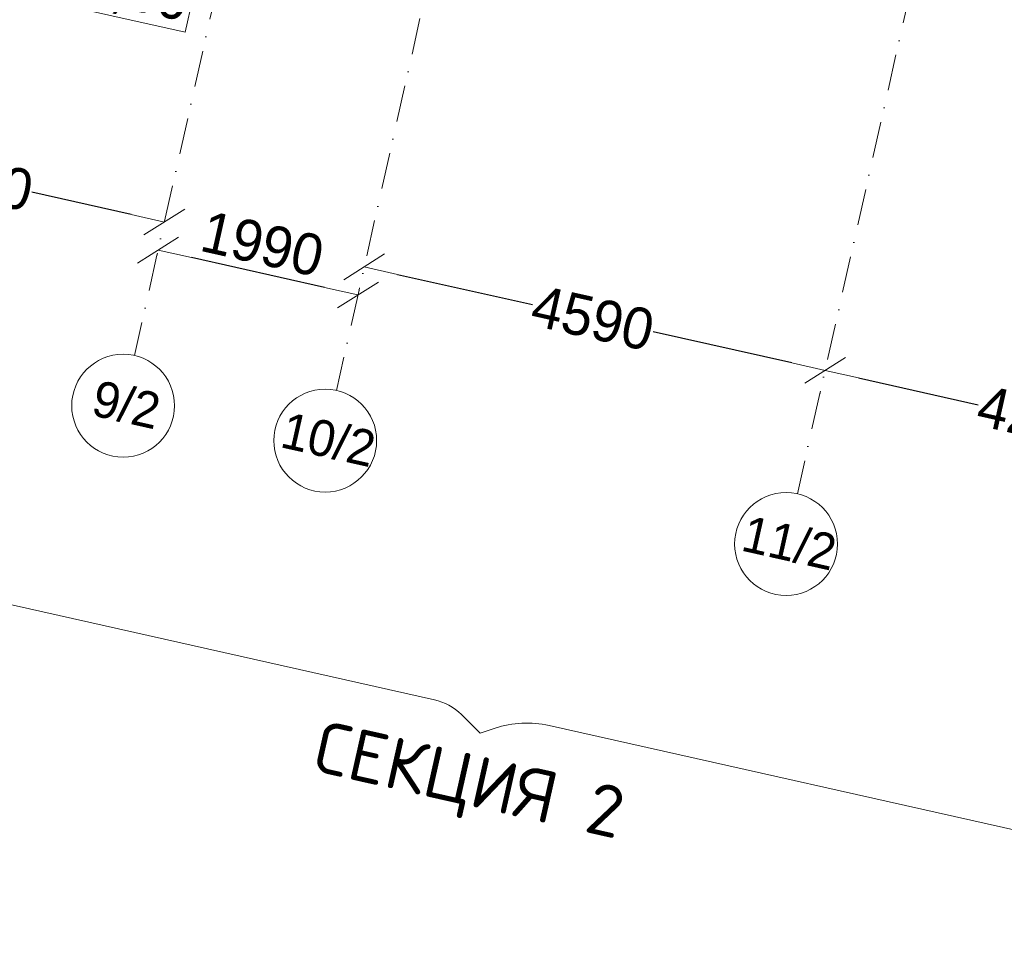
# Model space of a CAD drawing. Header units: millimetres. Extents: x -7145531 to -6681560, y 6117368 to 6219355.
# Tile 126 of 144: x -6931503 to -6921935, y 6117368 to 6126511. Entities that reach past the tile are written whole.
import ezdxf
from ezdxf.enums import TextEntityAlignment as Align

# ---------------------------------------------------------------- set-up
doc = ezdxf.new("R2010")
doc.units = ezdxf.units.MM
doc.header["$MEASUREMENT"] = 0
doc.linetypes.add('Штрихпунктирная', pattern=[670.277762, 352.777767, -176.388884, 0, -141.111112])
for name, color, linetype, lineweight in [('0_Ном._пера__1', 7, 'Continuous', 0), ('0_Ном._пера__120', 7, 'Continuous', 0), ('S - квартира_маркер.АР_Ном._пера__1', 7, 'Continuous', 0), ('АР-Чертеж-Оси_Осевые размеры.АР_Ном._пера__120', 7, 'Continuous', 0)]:
    doc.layers.add(name, color=color, linetype=linetype, lineweight=lineweight)
doc.layers.add('S - квартира_маркер.АР', color=7, linetype='Continuous')
doc.layers.add('АР-Чертеж-Оси_Осевые размеры.АР', color=7, linetype='Continuous')
doc.styles.add('РЎР“Р•РќР•Р\xa0Р\x98Р\xa0_РЎРўР\x98Р›Р¬_3', font='GOTHIC.TTF')
doc.styles.add('РЎР“Р•РќР•Р\xa0Р\x98Р\xa0_РЎРўР\x98Р›Р¬_5', font='GOTHICB.TTF')
doc.styles.add('РЎР“Р•РќР•Р\xa0Р\x98Р\xa0_РЎРўР\x98Р›Р¬_8', font='isocpeur.ttf')
doc.dimstyles.new('СГЕНЕРИР_СТИЛЬ__2', dxfattribs={"dimtxt": 400, "dimasz": 332.5, "dimexe": 0.18, "dimexo": 0.0625, "dimgap": 0, "dimtad": 1, "dimdec": 0, "dimzin": 0, "dimdsep": 46, "dimtxsty": 'РЎР“Р•РќР•Р\xa0Р\x98Р\xa0_РЎРўР\x98Р›Р¬_3', "dimblk": 'ARROWHEAD_6', "dimblk1": 'ARROWHEAD_6', "dimblk2": 'ARROWHEAD_6', "dimcen": 0.09, "dimse1": 1, "dimse2": 1, "dimclrd": 7, "dimclre": 7, "dimclrt": 7, "dimazin": 0, "dimtfac": 1, "dimtdec": 4, "dimtmove": 0, "dimatfit": 3, "dimfxl": 1, "dimtolj": 1, "dimtzin": 0, "dimarcsym": 0})
doc.dimstyles.new('СГЕНЕРИР_СТИЛЬ__5', dxfattribs={"dimtxt": 400, "dimasz": 332.5, "dimexe": 0.18, "dimexo": 0.0625, "dimgap": 0, "dimtad": 1, "dimdec": 0, "dimzin": 0, "dimdsep": 46, "dimtxsty": 'РЎР“Р•РќР•Р\xa0Р\x98Р\xa0_РЎРўР\x98Р›Р¬_3', "dimblk": 'ARROWHEAD_6', "dimblk1": 'ARROWHEAD_6', "dimblk2": 'ARROWHEAD_6', "dimcen": 0.09, "dimse1": 1, "dimse2": 1, "dimclrd": 7, "dimclre": 7, "dimclrt": 7, "dimazin": 0, "dimtfac": 1, "dimtdec": 4, "dimtmove": 2, "dimatfit": 3, "dimfxl": 1, "dimtolj": 1, "dimtzin": 0, "dimarcsym": 0})

# ---------------------------------------------------------------- blocks, each defined once
blk = doc.blocks.new('labelLabPP_FlatE34FrameRed3d[45]_8', base_point=(-7159955.9, 6128647))
at = {"layer": 'S - квартира_маркер.АР_Ном._пера__1', "color": 7, "linetype": 'Continuous', "lineweight": 0}
for p, q in [((-7159907.5, 6129227.4), (-7160319.7, 6127392)), ((-7159907.5, 6129227.4), (-7157231.7, 6128626.5)), ((-7158703.3, 6128957), (-7159115.5, 6127121.5)), ((-7157231.7, 6128626.5), (-7157644, 6126791)), ((-7160035.6, 6128292.2), (-7158987.5, 6128056.8)), ((-7158841.4, 6128342), (-7157369.9, 6128011.5)), ((-7158979.5, 6127727), (-7157508, 6127396.5)), ((-7160319.7, 6127392), (-7157644, 6126791))]:
    blk.add_line(p, q, dxfattribs=at)
at = {"layer": 'S - квартира_маркер.АР_Ном._пера__1', "color": 7, "lineweight": 0}
for tag, height, style, p in [('TS_FLATNUMBER', 560, 'РЎР“Р•РќР•Р\xa0Р\x98Р\xa0_РЎРўР\x98Р›Р¬_5', (-7158873.5, 6128452.9)), ('TS_POSTFIXNUMROOMS', 560, 'РЎР“Р•РќР•Р\xa0Р\x98Р\xa0_РЎРўР\x98Р›Р¬_5', (-7159048.8, 6127665.2)), ('TS_LIVING_ROOM_AREA', 400, 'РЎР“Р•РќР•Р\xa0Р\x98Р\xa0_РЎРўР\x98Р›Р¬_3', (-7157333.3, 6128331.8)), ('TS_WITHOUTBALK', 400, 'РЎР“Р•РќР•Р\xa0Р\x98Р\xa0_РЎРўР\x98Р›Р¬_3', (-7157472.1, 6127713.9)), ('TS_ALLSQUARE', 400, 'РЎР“Р•РќР•Р\xa0Р\x98Р\xa0_РЎРўР\x98Р›Р¬_3', (-7157612.4, 6127089.5))]:
    blk.add_attdef(tag, text='', height=height, rotation=347.34174, dxfattribs=dict(at, style=style)).set_placement(p, align=Align.MIDDLE_RIGHT)
blk = doc.blocks.new('Стандартный Маркер Сетки[62]_8', base_point=(-7146699.2, 6144553.5))
at = {"layer": 'АР-Чертеж-Оси_Осевые размеры.АР_Ном._пера__120', "color": 7, "linetype": 'Штрихпунктирная', "lineweight": 0}
for p, q in [((-7146918.4, 6143577.8), (-7151477, 6123280.7)), ((-7151477, 6123280.7), (-7151696.1, 6122305))]:
    blk.add_line(p, q, dxfattribs=at)
at = {"layer": 'АР-Чертеж-Оси_Осевые размеры.АР_Ном._пера__120', "color": 7, "linetype": 'Continuous', "lineweight": 0}
blk.add_circle((-7151805.7, 6121817.1), 500, dxfattribs=at)
at = {"layer": 'АР-Чертеж-Оси_Осевые размеры.АР_Ном._пера__120', "color": 7, "linetype": 'Штрихпунктирная', "lineweight": 0}
blk.add_point((-7151477, 6123280.7), dxfattribs=at)
blk.add_point((-7151477, 6123280.7), dxfattribs=at)
at = {"layer": 'АР-Чертеж-Оси_Осевые размеры.АР_Ном._пера__120', "color": 7, "lineweight": 0, "style": 'РЎР“Р•РќР•Р\xa0Р\x98Р\xa0_РЎРўР\x98Р›Р¬_3'}
blk.add_attdef('AC_MarkerText_1', text='', height=350, rotation=347.34172, dxfattribs=at).set_placement((-7151735.8, 6121998.2), align=Align.TOP_CENTER)
blk = doc.blocks.new('Стандартный Маркер Сетки[78]_8', base_point=(-7153141.2, 6145897.9))
at = {"layer": 'АР-Чертеж-Оси_Осевые размеры.АР_Ном._пера__120', "color": 7, "linetype": 'Штрихпунктирная', "lineweight": 0}
for p, q in [((-7153360.3, 6144922.2), (-7157919, 6124625)), ((-7157919, 6124625), (-7158138.1, 6123649.3))]:
    blk.add_line(p, q, dxfattribs=at)
at = {"layer": 'АР-Чертеж-Оси_Осевые размеры.АР_Ном._пера__120', "color": 7, "linetype": 'Continuous', "lineweight": 0}
blk.add_circle((-7158247.7, 6123161.5), 500, dxfattribs=at)
at = {"layer": 'АР-Чертеж-Оси_Осевые размеры.АР_Ном._пера__120', "color": 7, "linetype": 'Штрихпунктирная', "lineweight": 0}
blk.add_point((-7157919, 6124625), dxfattribs=at)
blk.add_point((-7157919, 6124625), dxfattribs=at)
at = {"layer": 'АР-Чертеж-Оси_Осевые размеры.АР_Ном._пера__120', "color": 7, "lineweight": 0, "style": 'РЎР“Р•РќР•Р\xa0Р\x98Р\xa0_РЎРўР\x98Р›Р¬_3'}
blk.add_attdef('AC_MarkerText_1', text='', height=350, rotation=347.34172, dxfattribs=at).set_placement((-7158177.7, 6123342.5), align=Align.TOP_CENTER)
blk = doc.blocks.new('Стандартный Маркер Сетки[79]_8', base_point=(-7151177.7, 6145559.4))
at = {"layer": 'АР-Чертеж-Оси_Осевые размеры.АР_Ном._пера__120', "color": 7, "linetype": 'Штрихпунктирная', "lineweight": 0}
for p, q in [((-7151396.8, 6144583.7), (-7155955.6, 6124285.8)), ((-7155955.6, 6124285.8), (-7156174.7, 6123310.1))]:
    blk.add_line(p, q, dxfattribs=at)
at = {"layer": 'АР-Чертеж-Оси_Осевые размеры.АР_Ном._пера__120', "color": 7, "linetype": 'Continuous', "lineweight": 0}
blk.add_circle((-7156284.3, 6122822.2), 500, dxfattribs=at)
at = {"layer": 'АР-Чертеж-Оси_Осевые размеры.АР_Ном._пера__120', "color": 7, "linetype": 'Штрихпунктирная', "lineweight": 0}
blk.add_point((-7155955.6, 6124285.8), dxfattribs=at)
blk.add_point((-7155955.6, 6124285.8), dxfattribs=at)
at = {"layer": 'АР-Чертеж-Оси_Осевые размеры.АР_Ном._пера__120', "color": 7, "lineweight": 0, "style": 'РЎР“Р•РќР•Р\xa0Р\x98Р\xa0_РЎРўР\x98Р›Р¬_3'}
blk.add_attdef('AC_MarkerText_1', text='', height=350, rotation=347.34172, dxfattribs=at).set_placement((-7156214.4, 6123003.3), align=Align.TOP_CENTER)
blk = doc.blocks.new('Стандартный Маркер Сетки[82]_8', base_point=(-7146699.2, 6144553.5))
at = {"layer": 'АР-Чертеж-Оси_Осевые размеры.АР_Ном._пера__120', "color": 7, "linetype": 'Штрихпунктирная', "lineweight": 0}
for p, q in [((-7146918.4, 6143577.8), (-7151477, 6123280.7)), ((-7151477, 6123280.7), (-7151696.1, 6122305))]:
    blk.add_line(p, q, dxfattribs=at)
at = {"layer": 'АР-Чертеж-Оси_Осевые размеры.АР_Ном._пера__120', "color": 7, "linetype": 'Continuous', "lineweight": 0}
blk.add_circle((-7151805.7, 6121817.1), 500, dxfattribs=at)
at = {"layer": 'АР-Чертеж-Оси_Осевые размеры.АР_Ном._пера__120', "color": 7, "linetype": 'Штрихпунктирная', "lineweight": 0}
blk.add_point((-7151477, 6123280.7), dxfattribs=at)
blk.add_point((-7151477, 6123280.7), dxfattribs=at)
at = {"layer": 'АР-Чертеж-Оси_Осевые размеры.АР_Ном._пера__120', "color": 7, "lineweight": 0, "style": 'РЎР“Р•РќР•Р\xa0Р\x98Р\xa0_РЎРўР\x98Р›Р¬_3'}
blk.add_attdef('AC_MarkerText_1', text='', height=350, rotation=347.34172, dxfattribs=at).set_placement((-7151735.8, 6121998.2), align=Align.TOP_CENTER)
blk = doc.blocks.new('Стандартный Маркер Сетки[91]_8', base_point=(-7153141.2, 6145897.9))
at = {"layer": 'АР-Чертеж-Оси_Осевые размеры.АР_Ном._пера__120', "color": 7, "linetype": 'Штрихпунктирная', "lineweight": 0}
for p, q in [((-7153360.3, 6144922.2), (-7157919, 6124625)), ((-7157919, 6124625), (-7158138.1, 6123649.3))]:
    blk.add_line(p, q, dxfattribs=at)
at = {"layer": 'АР-Чертеж-Оси_Осевые размеры.АР_Ном._пера__120', "color": 7, "linetype": 'Continuous', "lineweight": 0}
blk.add_circle((-7158247.7, 6123161.5), 500, dxfattribs=at)
at = {"layer": 'АР-Чертеж-Оси_Осевые размеры.АР_Ном._пера__120', "color": 7, "linetype": 'Штрихпунктирная', "lineweight": 0}
blk.add_point((-7157919, 6124625), dxfattribs=at)
blk.add_point((-7157919, 6124625), dxfattribs=at)
at = {"layer": 'АР-Чертеж-Оси_Осевые размеры.АР_Ном._пера__120', "color": 7, "lineweight": 0, "style": 'РЎР“Р•РќР•Р\xa0Р\x98Р\xa0_РЎРўР\x98Р›Р¬_3'}
blk.add_attdef('AC_MarkerText_1', text='', height=350, rotation=347.34172, dxfattribs=at).set_placement((-7158177.7, 6123342.5), align=Align.TOP_CENTER)
blk = doc.blocks.new('Стандартный Маркер Сетки[92]_8', base_point=(-7151177.7, 6145559.4))
at = {"layer": 'АР-Чертеж-Оси_Осевые размеры.АР_Ном._пера__120', "color": 7, "linetype": 'Штрихпунктирная', "lineweight": 0}
for p, q in [((-7151396.8, 6144583.7), (-7155955.6, 6124285.8)), ((-7155955.6, 6124285.8), (-7156174.7, 6123310.1))]:
    blk.add_line(p, q, dxfattribs=at)
at = {"layer": 'АР-Чертеж-Оси_Осевые размеры.АР_Ном._пера__120', "color": 7, "linetype": 'Continuous', "lineweight": 0}
blk.add_circle((-7156284.3, 6122822.2), 500, dxfattribs=at)
at = {"layer": 'АР-Чертеж-Оси_Осевые размеры.АР_Ном._пера__120', "color": 7, "linetype": 'Штрихпунктирная', "lineweight": 0}
blk.add_point((-7155955.6, 6124285.8), dxfattribs=at)
blk.add_point((-7155955.6, 6124285.8), dxfattribs=at)
at = {"layer": 'АР-Чертеж-Оси_Осевые размеры.АР_Ном._пера__120', "color": 7, "lineweight": 0, "style": 'РЎР“Р•РќР•Р\xa0Р\x98Р\xa0_РЎРўР\x98Р›Р¬_3'}
blk.add_attdef('AC_MarkerText_1', text='', height=350, rotation=347.34172, dxfattribs=at).set_placement((-7156214.4, 6123003.3), align=Align.TOP_CENTER)
blk = doc.blocks.new('ARROWHEAD_6')
at = {"color": 0, "linetype": 'Continuous', "lineweight": 0}
for p, q in [((-0.5, -0.5), (0.5, 0.5)), ((0, 0), (-1, 0))]:
    blk.add_line(p, q, dxfattribs=at)
blk = doc.blocks.new('*D580', base_point=(-6566190.3, 6562677.8))
at = {"layer": 'Defpoints', "color": 0, "linetype": 'Continuous', "transparency": 16777216}
for p in [(-6922105.5, 6130098.3), (-6923676.6, 6123102.8), (-6919873.7, 6120458.7)]:
    blk.add_point(p, dxfattribs=at)
at = {"layer": 'АР-Чертеж-Оси_Осевые размеры.АР', "color": 7, "linetype": 'Continuous', "lineweight": -2, "transparency": 16777216}
for p, q in [((-6923352.2, 6123030), (-6922188.7, 6122768.6)), ((-6919815.4, 6122235.6), (-6921015.5, 6122505.1))]:
    blk.add_line(p, q, dxfattribs=at)
at = {"layer": 'АР-Чертеж-Оси_Осевые размеры.АР', "color": 7, "linetype": 'Continuous', "lineweight": -2, "transparency": 16777216, "xscale": 332.5, "yscale": 332.5, "zscale": 332.5}
for p, rotation in [((-6923676.6, 6123102.8), 167.3417232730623), ((-6919490.9, 6122162.7), 347.3417232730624)]:
    blk.add_blockref('ARROWHEAD_6', p, dxfattribs=dict(at, rotation=rotation))
at = {"layer": 'АР-Чертеж-Оси_Осевые размеры.АР', "color": 7, "linetype": 'Continuous', "lineweight": 0, "transparency": 16777216, "insert": (-6921602.1, 6122636.9), "char_height": 400, "attachment_point": 5, "rotation": 347.34172, "style": 'РЎР“Р•РќР•Р\xa0Р\x98Р\xa0_РЎРўР\x98Р›Р¬_3'}
blk.add_mtext('\\A1;4290', dxfattribs=at)
blk = doc.blocks.new('*D581', base_point=(-6566190.3, 6562677.8))
at = {"layer": 'Defpoints', "color": 0, "linetype": 'Continuous', "transparency": 16777216}
for p in [(-6926559.2, 6131214.5), (-6922105.5, 6130098.3), (-6928155.2, 6124108.7)]:
    blk.add_point(p, dxfattribs=at)
at = {"layer": 'АР-Чертеж-Оси_Осевые размеры.АР', "color": 7, "linetype": 'Continuous', "lineweight": -2, "transparency": 16777216}
for p, q in [((-6927830.7, 6124035.8), (-6926520.8, 6123741.6)), ((-6924001.1, 6123175.7), (-6925347.6, 6123478.1))]:
    blk.add_line(p, q, dxfattribs=at)
at = {"layer": 'АР-Чертеж-Оси_Осевые размеры.АР', "color": 7, "linetype": 'Continuous', "lineweight": -2, "transparency": 16777216, "xscale": 332.5, "yscale": 332.5, "zscale": 332.5}
for p, rotation in [((-6928155.2, 6124108.7), 167.3417232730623), ((-6923676.6, 6123102.8), 347.3417232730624)]:
    blk.add_blockref('ARROWHEAD_6', p, dxfattribs=dict(at, rotation=rotation))
at = {"layer": 'АР-Чертеж-Оси_Осевые размеры.АР', "color": 7, "linetype": 'Continuous', "lineweight": 0, "transparency": 16777216, "insert": (-6925934.2, 6123609.9), "char_height": 400, "attachment_point": 5, "rotation": 347.34172, "style": 'РЎР“Р•РќР•Р\xa0Р\x98Р\xa0_РЎРўР\x98Р›Р¬_3'}
blk.add_mtext('\\A1;4590', dxfattribs=at)
blk = doc.blocks.new('*D582', base_point=(-6566190.3, 6562677.8))
at = {"layer": 'Defpoints', "color": 0, "linetype": 'Continuous', "transparency": 16777216}
for p in [(-6928608.2, 6131172.6), (-6926559.2, 6131214.5), (-6930158.1, 6124271.5)]:
    blk.add_point(p, dxfattribs=at)
at = {"layer": 'АР-Чертеж-Оси_Осевые размеры.АР', "color": 7, "linetype": 'Continuous', "lineweight": -2, "transparency": 16777216}
blk.add_line((-6928540.9, 6123908.3), (-6929833.7, 6124198.7), dxfattribs=at)
at = {"layer": 'АР-Чертеж-Оси_Осевые размеры.АР', "color": 7, "linetype": 'Continuous', "lineweight": -2, "transparency": 16777216, "xscale": 332.5, "yscale": 332.5, "zscale": 332.5}
for p, rotation in [((-6930158.1, 6124271.5), 167.3417232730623), ((-6928216.5, 6123835.5), 347.3417232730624)]:
    blk.add_blockref('ARROWHEAD_6', p, dxfattribs=dict(at, rotation=rotation))
at = {"layer": 'АР-Чертеж-Оси_Осевые размеры.АР', "color": 7, "linetype": 'Continuous', "lineweight": 0, "transparency": 16777216, "insert": (-6929144.3, 6124330.8), "char_height": 400, "attachment_point": 5, "rotation": 347.34172, "style": 'РЎР“Р•РќР•Р\xa0Р\x98Р\xa0_РЎРўР\x98Р›Р¬_3'}
blk.add_mtext('\\A1;1990', dxfattribs=at)
blk = doc.blocks.new('*D583', base_point=(-6566190.3, 6562677.8))
at = {"layer": 'Defpoints', "color": 0, "linetype": 'Continuous', "transparency": 16777216}
for p in [(-6932158.9, 6132703.9), (-6928608.2, 6131172.6), (-6933804.3, 6125377.5)]:
    blk.add_point(p, dxfattribs=at)
at = {"layer": 'АР-Чертеж-Оси_Осевые размеры.АР', "color": 7, "linetype": 'Continuous', "lineweight": -2, "transparency": 16777216}
for p, q in [((-6933479.9, 6125304.6), (-6932552.8, 6125096.4)), ((-6930421.2, 6124617.6), (-6931384.9, 6124834.1))]:
    blk.add_line(p, q, dxfattribs=at)
at = {"layer": 'АР-Чертеж-Оси_Осевые размеры.АР', "color": 7, "linetype": 'Continuous', "lineweight": -2, "transparency": 16777216, "xscale": 332.5, "yscale": 332.5, "zscale": 332.5}
for p, rotation in [((-6933804.3, 6125377.5), 167.3417232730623), ((-6930096.7, 6124544.7), 347.3417232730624)]:
    blk.add_blockref('ARROWHEAD_6', p, dxfattribs=dict(at, rotation=rotation))
at = {"layer": 'АР-Чертеж-Оси_Осевые размеры.АР', "color": 7, "linetype": 'Continuous', "lineweight": 0, "transparency": 16777216, "insert": (-6931968.8, 6124965.2), "char_height": 400, "attachment_point": 5, "rotation": 347.34172, "style": 'РЎР“Р•РќР•Р\xa0Р\x98Р\xa0_РЎРўР\x98Р›Р¬_3'}
blk.add_mtext('\\A1;3800', dxfattribs=at)

msp = doc.modelspace()

# ---------------------------------------------------------------- linework, layer by layer
at = {"layer": '0_Ном._пера__120', "color": 7, "linetype": 'Continuous', "lineweight": 0}
for points in [[(-6938407.4, 6122907.7, 0.414214), (-6938000.4, 6122264.9), (-6927473.4, 6119900.6, -0.141805), (-6927211.3, 6119756.4), (-6927029.6, 6119575.2)], [(-6927029.6, 6119575.2), (-6926883.7, 6119623.8, -0.136563), (-6926359.3, 6119650.3), (-6916257.7, 6117381.6, 0.414214), (-6915614.8, 6117788.6)]]:
    msp.add_lwpolyline(points, format="xyb", dxfattribs=at)

# ---------------------------------------------------------------- block references
at = {"layer": 'S - квартира_маркер.АР', "color": 104, "linetype": 'Continuous', "lineweight": 15, "true_color": 0x029e21}
msp.add_blockref('labelLabPP_FlatE34FrameRed3d[45]_8', (-6932206, 6128244.7), dxfattribs=at).add_auto_attribs({'TS_POSTFIXNUMROOMS': '3К ', 'TS_FLATNUMBER': ' 2 ', 'TS_LIVING_ROOM_AREA': '54,15', 'TS_WITHOUTBALK': '83,28', 'TS_ALLSQUARE': '84,60'})
at = {"layer": 'АР-Чертеж-Оси_Осевые размеры.АР', "color": 8, "linetype": 'Continuous', "lineweight": 15}
for name, p, values in [('Стандартный Маркер Сетки[78]_8', (-6925391.3, 6145495.6), {'AC_MarkerText_1': '9/2'}), ('Стандартный Маркер Сетки[91]_8', (-6925391.3, 6145495.6), {'AC_MarkerText_1': '9/2'}), ('Стандартный Маркер Сетки[79]_8', (-6923427.7, 6145157.1), {'AC_MarkerText_1': '10/2'}), ('Стандартный Маркер Сетки[92]_8', (-6923427.7, 6145157.1), {'AC_MarkerText_1': '10/2'}), ('Стандартный Маркер Сетки[62]_8', (-6918949.3, 6144151.3), {'AC_MarkerText_1': '11/2'}), ('Стандартный Маркер Сетки[82]_8', (-6918949.3, 6144151.3), {'AC_MarkerText_1': '11/2'})]:
    msp.add_blockref(name, p, dxfattribs=at).add_auto_attribs(values)

# ---------------------------------------------------------------- texts
at = {"layer": '0_Ном._пера__1', "color": 7, "linetype": 'Continuous', "lineweight": 0, "insert": (-6927215.3, 6118748.5), "char_height": 500, "attachment_point": 8, "rotation": 347.34172, "style": 'РЎР“Р•РќР•Р\xa0Р\x98Р\xa0_РЎРўР\x98Р›Р¬_8'}
msp.add_mtext('\\A1;{\\pqc;\\fISOCPEUR|b0|i0|c204|p0;\\W1.000000;СЕКЦИЯ \\fISOCPEUR|b0|i0|c204|p0;\\W1.000000;2}', dxfattribs=at)

# ---------------------------------------------------------------- dimensions: what is measured, and where the dimension line sits
at = {"layer": 'АР-Чертеж-Оси_Осевые размеры.АР', "color": 7, "linetype": 'Continuous', "lineweight": 0}
for base, p1, p2, dimstyle, picture, middle in [((-6933804.3, 6125377.5), (-6928608.2, 6131172.6), (-6932158.9, 6132703.9), 'СГЕНЕРИР_СТИЛЬ__2', '*D583', (-6931968.8, 6124965.2)), ((-6930158.1, 6124271.5), (-6926559.2, 6131214.5), (-6928608.2, 6131172.6), 'СГЕНЕРИР_СТИЛЬ__5', '*D582', (-6929144.3, 6124330.8)), ((-6928155.2, 6124108.7), (-6922105.5, 6130098.3), (-6926559.2, 6131214.5), 'СГЕНЕРИР_СТИЛЬ__2', '*D581', (-6925934.2, 6123609.9)), ((-6923676.6, 6123102.8), (-6919873.7, 6120458.7), (-6922105.5, 6130098.3), 'СГЕНЕРИР_СТИЛЬ__2', '*D580', (-6921602.1, 6122636.9))]:
    dim = msp.add_linear_dim(base=base, p1=p1, p2=p2, angle=167.34172, dimstyle=dimstyle, dxfattribs=at)
    dim.commit()
    dim.dimension.update_dxf_attribs({"geometry": picture, "text_midpoint": middle, "dimtype": 160, "text_rotation": 347.34172})

doc.saveas('drawing.dxf')
